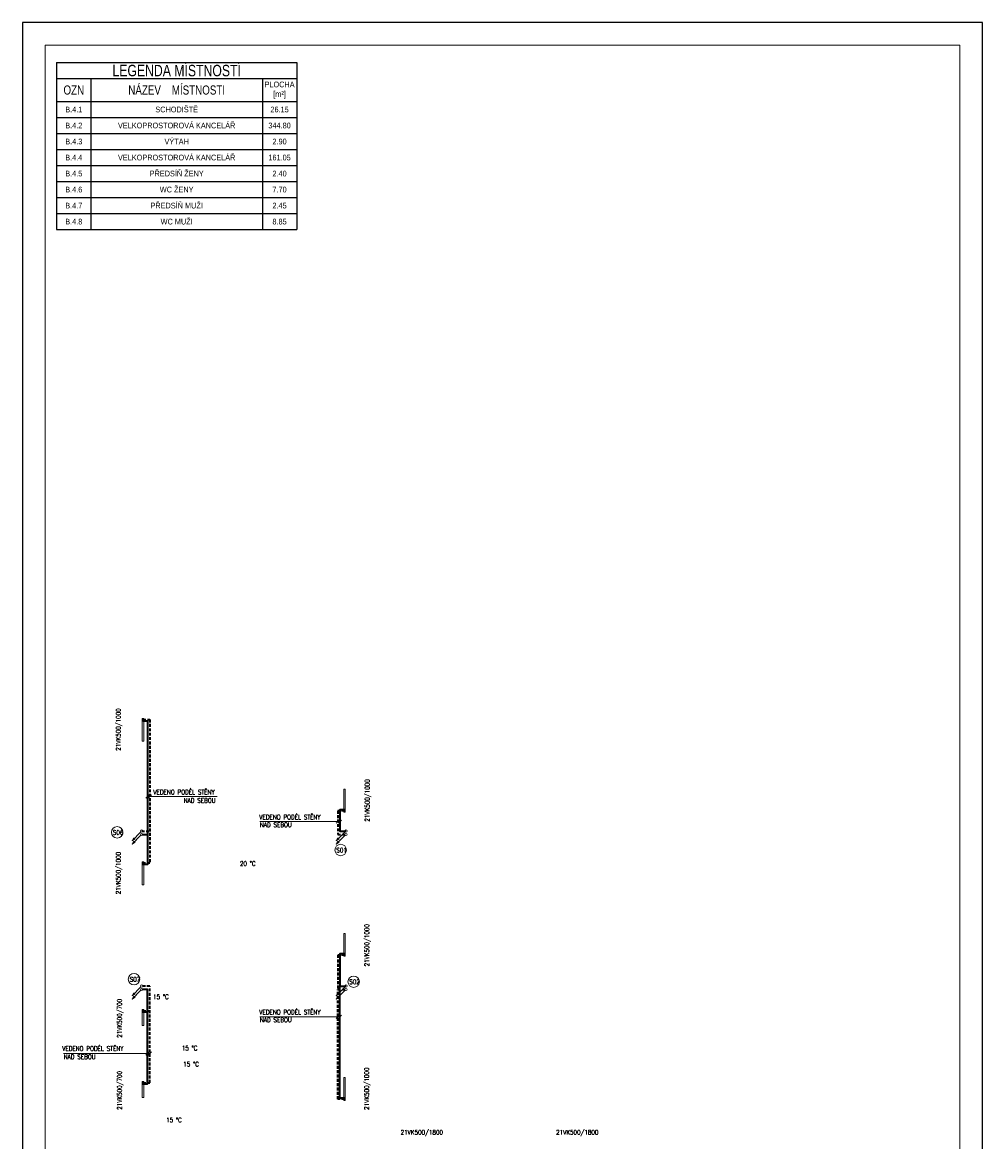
# Model space of a CAD drawing. Header units: millimetres. Extents: x 852228 to 2308442, y -221817 to -112108.
# Tile 18 of 24: x 1223228 to 1265228, y -161199 to -112281. Entities that reach past the tile are written whole.
import ezdxf

# ---------------------------------------------------------------- set-up
doc = ezdxf.new("R2010")
doc.units = ezdxf.units.MM
doc.header["$LTSCALE"] = 10
doc.linetypes.add('DASHED', pattern=[19.05, 12.7, -6.35])
for name, color, linetype, lineweight in [('_UT_popis', 7, 'Continuous', 15), ('_UT_stoupacky', 70, 'Continuous', 15), ('_UT_telesa', 40, 'Continuous', 15), ('_UT_zarizeni', 50, 'Continuous', 15), ('AA_FORMÁTY TISK', 7, 'Continuous', 15), ('AA_Tabulky místností', 4, 'Continuous', 13), ('T-p_privodni', 1, 'Continuous', 35), ('T-p_zpetne', 5, 'DASHED', 35)]:
    doc.layers.add(name, color=color, linetype=linetype, lineweight=lineweight)
doc.layers.add('AA_FORMÁTY NETISK', color=40, linetype='Continuous', plot=False)
doc.styles.add('Popis', font='simplex.shx', dxfattribs={"width": 0.85, "height": 150})
doc.styles.get("Standard").update_dxf_attribs({"font": 'ic-simplex.shx', "width": 0.8})

# ---------------------------------------------------------------- blocks, each defined once
blk = doc.blocks.new('*U51', base_point=(-500, 0))
blk.add_hatch(color=256).paths.add_polyline_path([(465, -33, 1), (425, -33, 1)])
at = {"color": 0, "linetype": 'ByBlock', "lineweight": -2}
for p, q in [((-500, -66), (-500, 0)), ((-500, 0), (500, 0)), ((500, 0), (500, -66)), ((500, -66), (-500, -66))]:
    blk.add_line(p, q, dxfattribs=at)
at = {"color": 0, "lineweight": -2}
for p, q in [((-460, -66), (-460, -66)), ((-360, -66), (-360, -66)), ((360, -66), (360, -66)), ((460, -66), (460, -66))]:
    blk.add_line(p, q, dxfattribs=at)
blk.add_circle((445, -33), 20)
blk = doc.blocks.new('*U57', base_point=(-350, 0))
blk.add_hatch(color=256).paths.add_polyline_path([(315, -33, 1), (275, -33, 1)])
at = {"color": 0, "linetype": 'ByBlock', "lineweight": -2}
for p, q in [((-350, -66), (-350, 0)), ((-350, 0), (350, 0)), ((350, 0), (350, -66)), ((350, -66), (-350, -66))]:
    blk.add_line(p, q, dxfattribs=at)
at = {"color": 0, "lineweight": -2}
for p, q in [((-310, -66), (-310, -66)), ((-210, -66), (-210, -66)), ((210, -66), (210, -66)), ((310, -66), (310, -66))]:
    blk.add_line(p, q, dxfattribs=at)
blk.add_circle((295, -33), 20)
blk = doc.blocks.new('*U61')
at = {"color": 0, "linetype": 'ByBlock', "lineweight": -2}
for p, q in [((-35, -35), (-424, -424)), ((-424, -424), (-345, -292)), ((-292, -345), (-424, -424))]:
    blk.add_line(p, q, dxfattribs=at)
blk.add_circle((0, 0), 50, dxfattribs=at)
blk = doc.blocks.new('*U62')
at = {"color": 0, "linetype": 'ByBlock', "lineweight": -2}
for p, q in [((-35, -35), (-424, -424)), ((-424, -424), (-345, -292)), ((-292, -345), (-424, -424))]:
    blk.add_line(p, q, dxfattribs=at)
blk.add_circle((0, 0), 50, dxfattribs=at)
blk = doc.blocks.new('*U63')
at = {"color": 0, "linetype": 'ByBlock', "lineweight": -2}
for p, q in [((-35, -35), (-424, -424)), ((-424, -424), (-345, -292)), ((-292, -345), (-424, -424))]:
    blk.add_line(p, q, dxfattribs=at)
blk.add_circle((0, 0), 50, dxfattribs=at)
blk = doc.blocks.new('*U64')
at = {"color": 0, "linetype": 'ByBlock', "lineweight": -2}
for p, q in [((-35, -35), (-424, -424)), ((-424, -424), (-345, -292)), ((-292, -345), (-424, -424))]:
    blk.add_line(p, q, dxfattribs=at)
blk.add_circle((0, 0), 50, dxfattribs=at)
blk = doc.blocks.new('*U65')
at = {"color": 0, "linetype": 'ByBlock', "lineweight": -2}
for p, q in [((-35, -35), (-424, -424)), ((-424, -424), (-345, -292)), ((-292, -345), (-424, -424))]:
    blk.add_line(p, q, dxfattribs=at)
blk.add_circle((0, 0), 50, dxfattribs=at)
blk = doc.blocks.new('*U66')
at = {"color": 0, "linetype": 'ByBlock', "lineweight": -2}
for p, q in [((-35, -35), (-424, -424)), ((-424, -424), (-345, -292)), ((-292, -345), (-424, -424))]:
    blk.add_line(p, q, dxfattribs=at)
blk.add_circle((0, 0), 50, dxfattribs=at)
blk = doc.blocks.new('*U81')
at = {"color": 0, "linetype": 'ByBlock', "lineweight": -2}
for p, q in [((-35, -35), (-424, -424)), ((-424, -424), (-345, -292)), ((-292, -345), (-424, -424))]:
    blk.add_line(p, q, dxfattribs=at)
blk.add_circle((0, 0), 50, dxfattribs=at)
blk = doc.blocks.new('*U82')
at = {"color": 0, "linetype": 'ByBlock', "lineweight": -2}
for p, q in [((-35, -35), (-424, -424)), ((-424, -424), (-345, -292)), ((-292, -345), (-424, -424))]:
    blk.add_line(p, q, dxfattribs=at)
blk.add_circle((0, 0), 50, dxfattribs=at)
blk = doc.blocks.new('*T156')
at = {"layer": 'AA_Tabulky místností', "color": 0, "linetype": 'ByBlock', "lineweight": -2, "transparency": 16777216}
for p, q in [((0, 0), (-1, -7300)), ((0, 0), (10500, -1)), ((10500, -1), (10499, -7301)), ((0, -700), (10500, -701)), ((1500, -700), (1499, -7300)), ((9000, -701), (8999, -7301)), ((0, -1700), (10500, -1701)), ((0, -2400), (10500, -2401)), ((0, -3100), (10500, -3101)), ((0, -3800), (10500, -3801)), ((0, -4500), (10500, -4501)), ((-1, -5200), (10499, -5201)), ((-1, -5900), (10499, -5901)), ((-1, -6600), (10499, -6601)), ((-1, -7300), (10499, -7301))]:
    blk.add_line(p, q, dxfattribs=at)
at = {"layer": 'AA_Tabulky místností', "transparency": 16777216, "attachment_point": 5, "rotation": 359.9944}
for s, insert, char_height, width in [('LEGEND{\\Fc:\\program files\\ab studio\\cadkonplus 2018\\2018\\fonts\\ic-simplex|c238;A} MÍSTNOSTÍ', (5250, -351), 500, 10497), ('OZN', (750, -1200), 400, 1497), ('NÁZEV    MÍSTNOSTI', (5250, -1201), 400, 7497), ('PLOCHA [m²]', (9750, -1201), 250, 1497), ('B.4.1', (750, -2050), 250, 1497), ('SCHODIŠTĚ', (5250, -2051), 250, 7497), ('26.15', (9750, -2051), 250, 1497), ('B.4.2', (750, -2750), 250, 1497), ('VELKOPROSTOROVÁ KANCELÁŘ', (5250, -2751), 250, 7497), ('344.80', (9750, -2751), 250, 1497), ('B.4.3', (750, -3450), 250, 1497), ('VÝTAH', (5250, -3451), 250, 7497), ('2.90', (9750, -3451), 250, 1497), ('VELKOPROSTOROVÁ KANCELÁŘ', (5250, -4151), 250, 7497), ('B.4.4', (750, -4150), 250, 1497), ('161.05', (9750, -4151), 250, 1497), ('B.4.5', (750, -4850), 250, 1497), ('PŘEDSÍŇ ŽENY', (5250, -4851), 250, 7497), ('2.40', (9750, -4851), 250, 1497), ('WC ŽENY ', (5249, -5551), 250, 7497), ('B.4.6', (749, -5550), 250, 1497), ('7.70', (9749, -5551), 250, 1497), ('B.4.7', (749, -6250), 250, 1497), ('PŘEDSÍŇ MUŽI', (5249, -6251), 250, 7497), ('2.45', (9749, -6251), 250, 1497), ('B.4.8', (749, -6950), 250, 1497), ('WC MUŽI', (5249, -6951), 250, 7497), ('8.85', (9749, -6951), 250, 1497)]:
    blk.add_mtext(s, dxfattribs=dict(at, insert=insert, char_height=char_height, width=width))

msp = doc.modelspace()

# ---------------------------------------------------------------- hatches: boundary and pattern name
at = {"layer": '_UT_telesa'}
h = msp.add_hatch(color=256, dxfattribs=at)
h.dxf.hatch_style = 1
h.paths.add_polyline_path([(1228526, -142806, 1), (1228486, -142806, 1)])
h = msp.add_hatch(color=256, dxfattribs=at)
h.dxf.hatch_style = 1
h.paths.add_polyline_path([(1237300, -146696, 1), (1237340, -146696, 1)])
h = msp.add_hatch(color=256, dxfattribs=at)
h.dxf.hatch_style = 1
h.paths.add_polyline_path([(1228526, -149081, 1), (1228486, -149081, 1)])
h = msp.add_hatch(color=256, dxfattribs=at)
h.dxf.hatch_style = 1
h.paths.add_polyline_path([(1237300, -152996, 1), (1237340, -152996, 1)])
h = msp.add_hatch(color=256, dxfattribs=at)
h.dxf.hatch_style = 1
h.paths.add_polyline_path([(1228526, -155531, 1), (1228486, -155531, 1)])
h = msp.add_hatch(color=256, dxfattribs=at)
h.dxf.hatch_style = 1
h.paths.add_polyline_path([(1228526, -158681, 1), (1228486, -158681, 1)])
h = msp.add_hatch(color=256, dxfattribs=at)
h.dxf.hatch_style = 1
h.paths.add_polyline_path([(1237300, -159296, 1), (1237340, -159296, 1)])

# ---------------------------------------------------------------- linework, layer by layer
at = {"layer": '_UT_popis'}
for points in [[(1228777, -146044), (1228706, -146115), (1228635, -146186)], [(1228706, -146115), (1231753, -146115)], [(1228877, -146044), (1228806, -146115), (1228735, -146186)], [(1233622, -147215), (1237121, -147215)], [(1237091, -147145), (1237020, -147216), (1236949, -147287)], [(1237191, -147145), (1237120, -147216), (1237049, -147287)], [(1233622, -155743), (1237121, -155743)], [(1237091, -155673), (1237020, -155744), (1236949, -155814)], [(1237191, -155673), (1237120, -155744), (1237049, -155814)], [(1225027, -157348), (1228806, -157348)], [(1228777, -157277), (1228706, -157348), (1228635, -157419)], [(1228877, -157277), (1228806, -157348), (1228735, -157419)]]:
    msp.add_lwpolyline(points, dxfattribs=at)
at = {"layer": '_UT_stoupacky'}
for centre in [(1227376, -147681), (1237150, -148455), (1228112, -154101), (1237717, -154211)]:
    msp.add_circle(centre, 250, dxfattribs=at)
at = {"layer": '_UT_telesa'}
for centre in [(1228506, -142806), (1237320, -146696), (1228506, -149081), (1237320, -152996), (1228506, -155531), (1228506, -158681), (1237320, -159296)]:
    msp.add_circle(centre, 20, dxfattribs=at)
at = {"layer": 'AA_FORMÁTY NETISK'}
msp.add_lwpolyline([(1223228, -112281), (1223228, -196381), (1265228, -196381), (1265228, -112281)], close=True, dxfattribs=at)
at = {"layer": 'AA_FORMÁTY TISK'}
msp.add_lwpolyline([(1224228, -113281), (1224228, -195381), (1264228, -195381), (1264228, -113281)], close=True, dxfattribs=at)
at = {"layer": 'T-p_privodni'}
for points in [[(1228506, -142806), (1228706, -142806), (1228706, -149081), (1228506, -149081)], [(1237320, -146696), (1237120, -146696), (1237120, -147626), (1237378, -147626)], [(1228448, -147776), (1228706, -147776)], [(1237320, -152996), (1237120, -152996), (1237120, -154401), (1237378, -154401)], [(1228506, -158681), (1228706, -158681), (1228706, -154551), (1228448, -154551)], [(1237320, -159296), (1237120, -159296), (1237120, -154401)], [(1228506, -155531), (1228706, -155531)]]:
    msp.add_lwpolyline(points, dxfattribs=at)
at = {"layer": 'T-p_zpetne'}
for points in [[(1228506, -142756), (1228806, -142756), (1228806, -149031), (1228506, -149031)], [(1237320, -146746), (1237020, -146746), (1237020, -147776), (1237378, -147776)], [(1228448, -147626), (1228806, -147626)], [(1237320, -153046), (1237020, -153046), (1237020, -154551), (1237378, -154551)], [(1228506, -158631), (1228806, -158631), (1228806, -154401), (1228448, -154401)], [(1237320, -159346), (1237020, -159346), (1237020, -154551)], [(1228506, -155481), (1228806, -155481)]]:
    msp.add_lwpolyline(points, dxfattribs=at)

# ---------------------------------------------------------------- block references
msp.add_blockref('*T156', (1224728, -114039))
at = {"layer": '_UT_stoupacky'}
for name, p in [('*U61', (1228448, -147626)), ('*U62', (1228448, -147776)), ('*U65', (1237378, -147626)), ('*U66', (1237378, -147776)), ('*U63', (1228448, -154401)), ('*U64', (1228448, -154551)), ('*U81', (1237378, -154401)), ('*U82', (1237378, -154551))]:
    msp.add_blockref(name, p, dxfattribs=at)
at = {"layer": '_UT_telesa'}
for name, p, rotation in [('*U51', (1228473, -143701), 89.99999999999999), ('*U51', (1237353, -145801), 270), ('*U51', (1228473, -149976), 89.99999999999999), ('*U51', (1237353, -152101), 270), ('*U57', (1228473, -156126), 89.99999999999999), ('*U51', (1237353, -158401), 270), ('*U57', (1228473, -159276), 89.99999999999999)]:
    msp.add_blockref(name, p, dxfattribs=dict(at, rotation=rotation))

# ---------------------------------------------------------------- texts
at = {"layer": '_UT_popis', "char_height": 200, "attachment_point": 1, "style": 'Popis'}
for s, insert in [('\\fsimplex|b0|i0|c0|p0;\\W0.85;VEDENO PODÉL STĚNY', (1228960, -145821)), ('\\fsimplex|b0|i0|c0|p0;\\W0.85;NAD SEBOU', (1230286, -146186)), ('\\fsimplex|b0|i0|c0|p0;\\W0.85;VEDENO PODÉL STĚNY', (1233593, -146914)), ('\\fsimplex|b0|i0|c0|p0;\\W0.85;NAD SEBOU', (1233619, -147252)), ('\\fsimplex|b0|i0|c0|p0;\\W0.85;VEDENO PODÉL STĚNY', (1233593, -155442)), ('\\fsimplex|b0|i0|c0|p0;\\W0.85;NAD SEBOU', (1233619, -155780)), ('{\\fsimplex|b0|i0|c0|p2;VEDENO \\fsimplex|b0|i0|c238|p2;PODÉL STĚNY}', (1224972, -157034)), ('{\\fsimplex|b0|i0|c238|p2;NAD SEBOU}', (1225040, -157390))]:
    msp.add_mtext_dynamic_manual_height_columns(s, width=4855.27, gutter_width=500, heights=[2626], dxfattribs=dict(at, insert=insert))
at = {"layer": '_UT_stoupacky', "char_height": 200, "attachment_point": 1, "style": 'Popis'}
for s, insert in [('\\fsimplex|b0|i0|c0|p0;\\W0.85;S06', (1227185, -147586)), ('\\fsimplex|b0|i0|c0|p0;\\W0.85;S01', (1236959, -148360)), ('\\fsimplex|b0|i0|c0|p0;\\W0.85;S07', (1227922, -154006)), ('\\fsimplex|b0|i0|c0|p0;\\W0.85;S02', (1237526, -154116))]:
    msp.add_mtext_dynamic_manual_height_columns(s, width=4855.27, gutter_width=500, heights=[2626], dxfattribs=dict(at, insert=insert))
at = {"layer": '_UT_telesa', "char_height": 200, "attachment_point": 1, "rotation": 90, "style": 'Popis'}
for s, insert in [('\\fsimplex|b0|i0|c0|p0;\\W0.85;21VK500/1000\\P', (1227324, -144115)), ('\\fsimplex|b0|i0|c0|p0;\\W0.85;21VK500/1000\\P', (1238214, -147215)), ('\\fsimplex|b0|i0|c0|p0;\\W0.85;21VK500/1000\\P', (1227324, -150390)), ('\\fsimplex|b0|i0|c0|p0;\\W0.85;21VK500/1000\\P', (1238198, -153543)), ('\\fsimplex|b0|i0|c0|p0;\\W0.85;21VK500/700', (1227380, -156661)), ('\\fsimplex|b0|i0|c0|p0;\\W0.85;21VK500/700', (1227380, -159811)), ('\\fsimplex|b0|i0|c0|p0;\\W0.85;21VK500/1000\\P', (1238189, -159813))]:
    msp.add_mtext_dynamic_manual_height_columns(s, width=5871.89, gutter_width=500, heights=[2626], dxfattribs=dict(at, insert=insert))
at = {"layer": '_UT_telesa', "char_height": 200, "attachment_point": 1, "style": 'Popis'}
for insert in [(1239773, -160692), (1246573, -160692)]:
    msp.add_mtext_dynamic_manual_height_columns('\\fsimplex|b0|i0|c0|p0;\\W0.85;21VK500/1800\\P', width=5871.89, gutter_width=500, heights=[2626], dxfattribs=dict(at, insert=insert))
at = {"layer": '_UT_zarizeni', "char_height": 200, "attachment_point": 5, "style": 'Popis'}
for s, insert in [('{\\fsimplex|b0|i0|c238|p2;20 °C}', (1233087, -149048)), ('{\\fsimplex|b0|i0|c238|p2;15 °C}', (1229287, -154866)), ('{\\fsimplex|b0|i0|c238|p2;15 °C}', (1230543, -157110)), ('{\\fsimplex|b0|i0|c238|p2;15 °C}', (1230607, -157817)), ('{\\fsimplex|b0|i0|c238|p2;15 °C}', (1229859, -160255))]:
    msp.add_mtext_dynamic_manual_height_columns(s, width=4855.27, gutter_width=500, heights=[2626], dxfattribs=dict(at, insert=insert))

doc.saveas('drawing.dxf')
